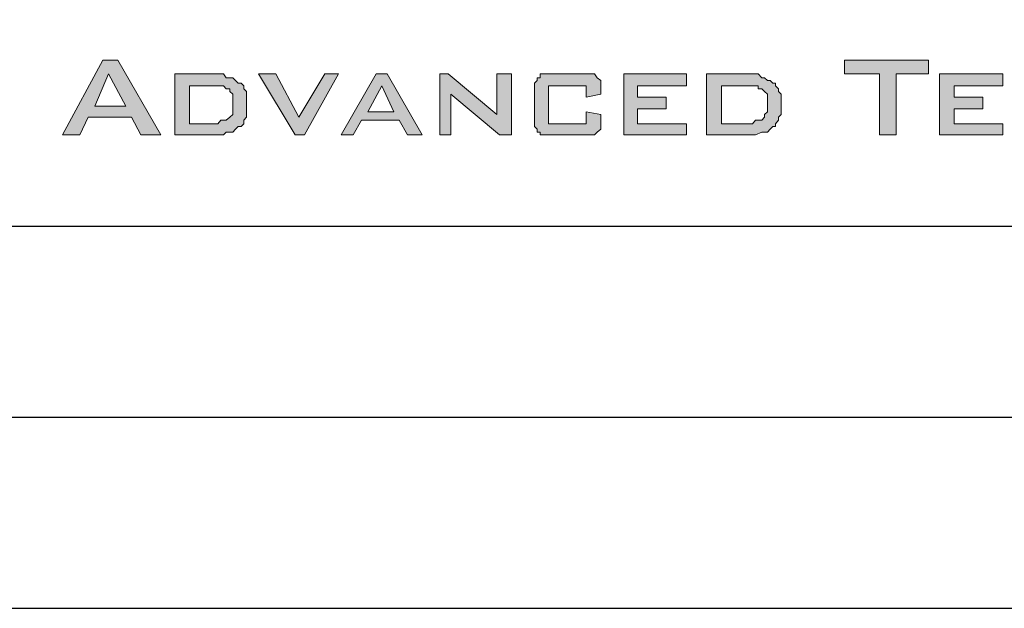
# Paper-space layout 'A3-H (Narrow)' of a CAD drawing. Header units: millimetres. Extents: x -4 to 416, y -4 to 293.
# Tile 3 of 15: x 216 to 242, y -4 to 11. Entities that reach past the tile are written whole.
import ezdxf

# ---------------------------------------------------------------- set-up
doc = ezdxf.new("R2010")
doc.units = ezdxf.units.MM
for name, color, linetype in [('Disegno1', 2, 'Continuous'), ('Tabella', 7, 'Continuous'), ('TabellaCampi', 2, 'Continuous'), ('TabellaIntestazioni', 1, 'Continuous')]:
    doc.layers.add(name, color=color, linetype=linetype)
doc.styles.get("Standard").update_dxf_attribs({"font": 'arial.ttf', "height": 4})

# ---------------------------------------------------------------- blocks, each defined once
blk = doc.blocks.new('powersoft')
at = {"layer": 'Tabella', "color": 7, "lineweight": 0}
for p, q in [((-178.77, 2.392), (-177.709, 4.344)), ((-177.709, 4.344), (-177.323, 4.344)), ((-177.323, 4.344), (-176.19, 2.392)), ((-158.28, 4.344), (-156.086, 4.344)), ((-158.28, 3.983), (-158.28, 4.344)), ((-156.086, 4.344), (-156.086, 3.983)), ((-177.565, 3.983), (-177.926, 3.139)), ((-177.107, 3.139), (-177.565, 3.983)), ((-175.829, 3.983), (-174.841, 3.983)), ((-175.829, 2.392), (-175.829, 3.983)), ((-174.841, 3.983), (-174.696, 3.983)), ((-174.696, 3.983), (-174.624, 3.983)), ((-174.624, 3.983), (-174.551, 3.983)), ((-174.551, 3.983), (-174.479, 3.886)), ((-174.479, 3.886), (-174.31, 3.886)), ((-174.31, 3.886), (-174.238, 3.814)), ((-173.635, 3.983), (-173.177, 3.983)), ((-172.671, 2.392), (-173.635, 3.983)), ((-173.177, 3.983), (-172.575, 2.85)), ((-172.575, 2.85), (-171.9, 3.983)), ((-171.538, 3.983), (-172.43, 2.392)), ((-171.9, 3.983), (-171.538, 3.983)), ((-171.466, 2.392), (-170.55, 3.983)), ((-170.55, 3.983), (-170.26, 3.983)), ((-170.26, 3.983), (-169.344, 2.392)), ((-168.886, 3.983), (-168.669, 3.983)), ((-168.886, 2.392), (-168.886, 3.983)), ((-168.669, 3.983), (-167.392, 2.922)), ((-167.392, 3.983), (-167.006, 3.983)), ((-167.392, 2.922), (-167.392, 3.983)), ((-167.006, 3.983), (-167.006, 2.392)), ((-166.331, 3.886), (-166.259, 3.886)), ((-166.331, 3.814), (-166.331, 3.886)), ((-166.259, 3.983), (-166.187, 3.983)), ((-166.259, 3.886), (-166.259, 3.983)), ((-166.187, 3.983), (-166.114, 3.983)), ((-166.114, 3.983), (-166.042, 3.983)), ((-166.042, 3.983), (-165.054, 3.983)), ((-165.054, 3.983), (-164.981, 3.983)), ((-164.981, 3.983), (-164.909, 3.983)), ((-164.909, 3.983), (-164.837, 3.983)), ((-164.837, 3.983), (-164.764, 3.886)), ((-164.764, 3.886), (-164.668, 3.814)), ((-164.065, 3.983), (-162.426, 3.983)), ((-164.065, 2.392), (-164.065, 3.983)), ((-162.426, 3.983), (-162.426, 3.669)), ((-161.896, 3.983), (-160.835, 3.983)), ((-161.896, 2.392), (-161.896, 3.983)), ((-160.835, 3.983), (-160.69, 3.983)), ((-160.69, 3.983), (-160.618, 3.983)), ((-160.618, 3.983), (-160.546, 3.983)), ((-160.546, 3.983), (-160.449, 3.886)), ((-160.449, 3.886), (-160.377, 3.886)), ((-160.377, 3.886), (-160.305, 3.814)), ((-157.364, 3.983), (-158.28, 3.983)), ((-157.364, 2.392), (-157.364, 3.983)), ((-156.93, 3.983), (-156.93, 3.983)), ((-156.086, 3.983), (-156.93, 3.983)), ((-156.93, 3.983), (-156.93, 2.392)), ((-155.797, 3.983), (-154.134, 3.983)), ((-155.797, 2.392), (-155.797, 3.983)), ((-154.134, 3.983), (-154.134, 3.669)), ((-175.443, 3.669), (-175.443, 2.681)), ((-174.841, 3.669), (-175.443, 3.669)), ((-174.768, 3.669), (-174.841, 3.669)), ((-174.696, 3.669), (-174.768, 3.669)), ((-174.624, 3.669), (-174.696, 3.669)), ((-174.551, 3.669), (-174.624, 3.669)), ((-174.479, 3.597), (-174.551, 3.669)), ((-174.238, 3.814), (-174.166, 3.742)), ((-174.166, 3.742), (-174.093, 3.742)), ((-174.093, 3.742), (-174.021, 3.669)), ((-174.021, 3.669), (-174.021, 3.597)), ((-170.405, 3.669), (-170.767, 2.994)), ((-170.092, 2.994), (-170.405, 3.669)), ((-166.403, 3.742), (-166.331, 3.814)), ((-166.403, 3.669), (-166.403, 3.742)), ((-166.403, 3.597), (-166.403, 3.669)), ((-166.042, 3.669), (-166.042, 2.681)), ((-165.054, 3.669), (-166.042, 3.669)), ((-165.054, 3.669), (-165.054, 3.669)), ((-165.054, 3.38), (-165.054, 3.669)), ((-164.668, 3.814), (-164.668, 3.742)), ((-164.668, 3.742), (-164.668, 3.669)), ((-164.668, 3.669), (-164.668, 3.597)), ((-163.704, 3.669), (-163.704, 3.38)), ((-162.426, 3.669), (-163.704, 3.669)), ((-160.835, 3.669), (-161.51, 3.669)), ((-161.51, 3.669), (-161.51, 2.681)), ((-160.763, 3.669), (-160.835, 3.669)), ((-160.69, 3.669), (-160.763, 3.669)), ((-160.618, 3.669), (-160.69, 3.669)), ((-160.546, 3.669), (-160.618, 3.669)), ((-160.546, 3.597), (-160.546, 3.669)), ((-160.305, 3.814), (-160.232, 3.814)), ((-160.232, 3.814), (-160.16, 3.742)), ((-160.16, 3.742), (-160.088, 3.742)), ((-160.088, 3.742), (-160.088, 3.669)), ((-160.088, 3.669), (-160.015, 3.597)), ((-155.411, 3.669), (-155.411, 3.38)), ((-154.134, 3.669), (-155.411, 3.669)), ((-174.383, 3.597), (-174.479, 3.597)), ((-174.383, 3.525), (-174.383, 3.597)), ((-174.31, 3.452), (-174.383, 3.525)), ((-174.31, 3.38), (-174.31, 3.452)), ((-174.31, 3.284), (-174.31, 3.38)), ((-174.021, 3.597), (-173.949, 3.525)), ((-173.949, 3.525), (-173.949, 3.452)), ((-173.949, 3.452), (-173.949, 3.38)), ((-173.949, 3.38), (-173.949, 3.284)), ((-168.597, 3.452), (-168.597, 2.392)), ((-167.32, 2.392), (-168.597, 3.452)), ((-166.403, 2.778), (-166.403, 3.597)), ((-164.668, 3.452), (-165.054, 3.38)), ((-164.668, 3.597), (-164.668, 3.452)), ((-163.704, 3.38), (-162.956, 3.38)), ((-162.956, 3.38), (-162.956, 3.067)), ((-160.449, 3.597), (-160.546, 3.597)), ((-160.377, 3.525), (-160.449, 3.597)), ((-160.305, 3.452), (-160.377, 3.525)), ((-160.305, 3.38), (-160.305, 3.452)), ((-160.305, 3.284), (-160.305, 3.38)), ((-160.015, 3.597), (-160.015, 3.525)), ((-160.015, 3.525), (-159.943, 3.452)), ((-159.943, 3.452), (-159.943, 3.38)), ((-159.943, 3.38), (-159.943, 3.284)), ((-155.411, 3.38), (-154.664, 3.38)), ((-154.664, 3.38), (-154.664, 3.067)), ((-177.926, 3.139), (-177.926, 3.139)), ((-177.926, 3.139), (-177.107, 3.139)), ((-174.31, 3.211), (-174.31, 3.284)), ((-174.31, 3.139), (-174.31, 3.211)), ((-174.31, 3.067), (-174.31, 3.139)), ((-173.949, 3.284), (-173.949, 3.211)), ((-173.949, 3.211), (-173.949, 3.067)), ((-160.305, 3.211), (-160.305, 3.284)), ((-160.305, 3.139), (-160.305, 3.211)), ((-160.305, 3.067), (-160.305, 3.139)), ((-159.943, 3.284), (-159.943, 3.211)), ((-159.943, 3.211), (-159.943, 3.067)), ((-178.095, 2.85), (-178.312, 2.392)), ((-176.962, 2.85), (-178.095, 2.85)), ((-176.721, 2.392), (-176.962, 2.85)), ((-174.479, 2.778), (-174.383, 2.85)), ((-174.383, 2.85), (-174.31, 2.922)), ((-174.31, 2.994), (-174.31, 3.067)), ((-174.31, 2.922), (-174.31, 2.994)), ((-173.949, 2.85), (-174.021, 2.778)), ((-173.949, 3.067), (-173.949, 2.994)), ((-173.949, 2.994), (-173.949, 2.922)), ((-173.949, 2.922), (-173.949, 2.85)), ((-170.767, 2.994), (-170.767, 2.994)), ((-170.767, 2.994), (-170.092, 2.994)), ((-165.054, 2.994), (-164.668, 2.922)), ((-165.054, 2.681), (-165.054, 2.994)), ((-164.668, 2.922), (-164.668, 2.778)), ((-163.704, 3.067), (-163.704, 2.681)), ((-162.956, 3.067), (-163.704, 3.067)), ((-160.449, 2.778), (-160.377, 2.85)), ((-160.377, 2.922), (-160.305, 2.994)), ((-160.377, 2.85), (-160.377, 2.922)), ((-160.305, 2.994), (-160.305, 3.067)), ((-159.943, 2.922), (-160.015, 2.85)), ((-160.015, 2.85), (-160.015, 2.778)), ((-159.943, 3.067), (-159.943, 2.994)), ((-159.943, 2.994), (-159.943, 2.922)), ((-155.411, 3.067), (-155.411, 2.681)), ((-154.664, 3.067), (-155.411, 3.067)), ((-175.443, 2.681), (-175.443, 2.681)), ((-175.443, 2.681), (-174.985, 2.681)), ((-174.985, 2.681), (-174.913, 2.681)), ((-174.913, 2.681), (-174.841, 2.681)), ((-174.841, 2.681), (-174.768, 2.681)), ((-174.768, 2.681), (-174.696, 2.681)), ((-174.696, 2.681), (-174.624, 2.778)), ((-174.624, 2.778), (-174.551, 2.778)), ((-174.551, 2.778), (-174.479, 2.778)), ((-174.166, 2.609), (-174.238, 2.536)), ((-174.093, 2.609), (-174.166, 2.609)), ((-174.021, 2.681), (-174.093, 2.609)), ((-174.021, 2.778), (-174.021, 2.681)), ((-170.935, 2.778), (-171.152, 2.392)), ((-169.947, 2.778), (-170.935, 2.778)), ((-169.73, 2.392), (-169.947, 2.778)), ((-166.403, 2.681), (-166.403, 2.778)), ((-166.403, 2.609), (-166.403, 2.681)), ((-166.331, 2.536), (-166.403, 2.609)), ((-166.042, 2.681), (-165.054, 2.681)), ((-164.668, 2.778), (-164.668, 2.681)), ((-164.668, 2.681), (-164.668, 2.609)), ((-164.668, 2.609), (-164.668, 2.536)), ((-163.704, 2.681), (-162.426, 2.681)), ((-162.426, 2.681), (-162.426, 2.392)), ((-161.51, 2.681), (-160.98, 2.681)), ((-161.51, 2.681), (-161.51, 2.681)), ((-160.98, 2.681), (-160.907, 2.681)), ((-160.907, 2.681), (-160.835, 2.681)), ((-160.835, 2.681), (-160.763, 2.681)), ((-160.763, 2.681), (-160.69, 2.681)), ((-160.69, 2.681), (-160.618, 2.778)), ((-160.618, 2.778), (-160.546, 2.778)), ((-160.546, 2.778), (-160.449, 2.778)), ((-160.16, 2.609), (-160.232, 2.536)), ((-160.088, 2.609), (-160.16, 2.609)), ((-160.015, 2.778), (-160.088, 2.681)), ((-160.088, 2.681), (-160.088, 2.609)), ((-155.411, 2.681), (-154.134, 2.681)), ((-154.134, 2.681), (-154.134, 2.392)), ((-178.77, 2.392), (-178.77, 2.392)), ((-178.312, 2.392), (-178.77, 2.392)), ((-176.19, 2.392), (-176.721, 2.392)), ((-175.829, 2.392), (-175.829, 2.392)), ((-174.913, 2.392), (-175.829, 2.392)), ((-174.768, 2.392), (-174.913, 2.392)), ((-174.696, 2.392), (-174.768, 2.392)), ((-174.551, 2.392), (-174.696, 2.392)), ((-174.479, 2.464), (-174.551, 2.392)), ((-174.383, 2.464), (-174.479, 2.464)), ((-174.31, 2.464), (-174.383, 2.464)), ((-174.238, 2.536), (-174.31, 2.464)), ((-172.671, 2.392), (-172.671, 2.392)), ((-172.43, 2.392), (-172.671, 2.392)), ((-171.466, 2.392), (-171.466, 2.392)), ((-171.152, 2.392), (-171.466, 2.392)), ((-169.344, 2.392), (-169.73, 2.392)), ((-168.886, 2.392), (-168.886, 2.392)), ((-168.597, 2.392), (-168.886, 2.392)), ((-167.006, 2.392), (-167.32, 2.392)), ((-166.331, 2.464), (-166.331, 2.536)), ((-166.259, 2.464), (-166.331, 2.464)), ((-166.259, 2.392), (-166.259, 2.464)), ((-166.187, 2.392), (-166.259, 2.392)), ((-166.114, 2.392), (-166.187, 2.392)), ((-166.042, 2.392), (-166.114, 2.392)), ((-165.054, 2.392), (-166.042, 2.392)), ((-164.981, 2.392), (-165.054, 2.392)), ((-164.909, 2.392), (-164.981, 2.392)), ((-164.837, 2.392), (-164.909, 2.392)), ((-164.764, 2.464), (-164.837, 2.392)), ((-164.668, 2.536), (-164.764, 2.464)), ((-164.065, 2.392), (-164.065, 2.392)), ((-162.426, 2.392), (-164.065, 2.392)), ((-160.907, 2.392), (-161.896, 2.392)), ((-161.896, 2.392), (-161.896, 2.392)), ((-160.835, 2.392), (-160.907, 2.392)), ((-160.69, 2.392), (-160.835, 2.392)), ((-160.618, 2.392), (-160.69, 2.392)), ((-160.449, 2.464), (-160.618, 2.392)), ((-160.377, 2.464), (-160.449, 2.464)), ((-160.305, 2.464), (-160.377, 2.464)), ((-160.232, 2.536), (-160.305, 2.464)), ((-156.93, 2.392), (-157.364, 2.392)), ((-155.797, 2.392), (-155.797, 2.392)), ((-154.134, 2.392), (-155.797, 2.392))]:
    blk.add_line(p, q, dxfattribs=at)
blk = doc.blocks.new('L')
h = blk.add_hatch(color=5)
h.paths.add_polyline_path([(50.912, 9.696), (50.695, 9.334), (50.454, 9.021), (50.164, 8.659), (49.923, 8.274), (49.634, 7.912), (49.417, 7.526), (49.176, 7.213), (48.959, 6.852), (48.887, 6.707), (48.887, 6.466), (48.959, 6.321), (49.031, 6.177), (49.176, 6.104), (49.321, 6.008), (49.489, 5.935), (49.706, 5.935), (50.164, 5.935), (50.622, 6.104), (51.056, 6.249), (51.514, 6.393), (51.9, 6.707), (52.189, 6.924), (52.43, 7.141), (52.503, 7.382), (52.43, 7.382), (52.334, 7.382), (52.189, 7.382), (51.972, 7.31), (51.828, 7.31), (51.659, 7.31), (51.514, 7.31), (51.442, 7.31), (51.442, 7.213), (51.37, 7.141), (51.37, 7.068), (51.297, 6.924), (51.129, 6.852), (51.056, 6.707), (50.839, 6.61), (50.622, 6.466), (50.454, 6.393), (50.237, 6.393), (50.164, 6.393), (50.092, 6.393), (50.02, 6.466), (49.923, 6.538), (49.923, 6.707), (49.923, 6.779), (50.02, 6.996), (50.164, 7.382), (50.381, 7.912), (50.695, 8.346), (50.984, 8.876), (51.225, 9.334), (51.442, 9.624), (51.587, 9.696), (51.828, 9.696), (52.045, 9.792), (52.334, 9.792), (52.647, 9.792), (52.937, 9.696), (53.178, 9.696), (53.467, 9.624), (53.636, 9.551), (53.708, 9.624), (53.708, 9.696), (53.853, 9.865), (53.925, 10.009), (53.997, 10.154), (54.069, 10.299), (54.142, 10.467), (54.238, 10.54), (53.997, 10.54), (53.78, 10.54), (53.395, 10.467), (53.033, 10.467), (52.647, 10.395), (52.334, 10.299), (52.045, 10.226), (51.828, 10.226), (52.045, 10.467), (52.262, 10.757), (52.575, 11.07), (52.937, 11.359), (53.322, 11.745), (53.708, 12.034), (54.069, 12.348), (54.528, 12.637), (53.033, 12.637), (52.864, 12.42), (52.647, 12.203), (52.503, 11.89), (52.189, 11.6), (51.972, 11.215), (51.659, 10.829), (51.442, 10.467), (51.129, 10.009), (50.695, 10.009), (50.309, 9.937), (50.02, 9.937), (49.779, 9.865), (49.562, 9.865), (49.321, 9.865), (49.104, 9.865), (48.814, 9.937), (49.176, 10.54), (49.489, 11.07), (49.851, 11.432), (50.237, 11.745), (50.622, 11.89), (51.056, 11.962), (51.587, 11.962), (52.117, 11.817), (52.72, 12.565), (52.647, 12.637), (52.575, 12.637), (52.43, 12.637), (52.262, 12.637), (52.045, 12.637), (51.828, 12.565), (51.587, 12.565), (50.839, 12.492), (50.164, 12.275), (49.634, 11.89), (49.248, 11.504), (48.887, 11.142), (48.573, 10.684), (48.356, 10.226), (48.115, 9.937), (46.548, 9.937), (46.621, 9.865), (46.693, 9.696), (46.765, 9.624), (46.765, 9.551), (46.838, 9.479), (46.91, 9.407), (47.006, 9.407), (47.079, 9.407), (47.151, 9.407), (47.223, 9.407), (47.368, 9.407), (47.44, 9.407), (47.609, 9.407), (47.754, 9.407), (47.971, 9.479), (44.21, 4.2), (44.957, 3.597), (45.56, 4.441), (46.018, 5.188), (46.548, 5.935), (47.006, 6.707), (47.44, 7.454), (47.898, 8.129), (48.284, 8.804), (48.646, 9.479), (48.887, 9.551), (49.176, 9.551), (49.489, 9.551), (49.779, 9.624), (50.092, 9.624), (50.381, 9.624), (50.695, 9.624)])
h.paths.add_polyline_path([(46.548, 3.091), (48.212, 3.091), (48.212, 2.778), (46.91, 2.778), (46.91, 2.488), (47.681, 2.488), (47.681, 2.175), (46.91, 2.175), (46.91, 1.789), (48.212, 1.789), (48.212, 1.5), (46.548, 1.5)])
h.paths.add_polyline_path([(50.164, 2.778), (49.104, 2.778), (49.104, 2.488), (50.092, 2.488), (50.164, 2.488), (50.237, 2.488), (50.309, 2.488), (50.309, 2.392), (50.381, 2.392), (50.454, 2.32), (50.454, 2.247), (50.454, 2.175), (50.526, 2.175), (50.526, 2.103), (50.526, 1.886), (50.526, 1.789), (50.454, 1.789), (50.454, 1.717), (50.454, 1.645), (50.454, 1.572), (50.381, 1.572), (50.309, 1.5), (50.237, 1.5), (50.164, 1.5), (50.092, 1.5), (49.104, 1.5), (49.031, 1.5), (48.959, 1.5), (48.887, 1.5), (48.887, 1.572), (48.814, 1.572), (48.718, 1.645), (48.718, 1.717), (48.718, 1.789), (48.718, 1.886), (48.718, 1.958), (49.031, 1.958), (49.031, 1.789), (50.164, 1.789), (50.164, 2.175), (49.176, 2.175), (49.104, 2.175), (49.031, 2.175), (48.959, 2.175), (48.887, 2.175), (48.887, 2.247), (48.814, 2.247), (48.814, 2.32), (48.814, 2.392), (48.814, 2.488), (48.814, 2.561), (48.814, 2.705), (48.814, 2.778), (48.814, 2.85), (48.814, 2.922), (48.887, 2.995), (48.959, 3.091), (49.031, 3.091), (49.104, 3.091), (49.176, 3.091), (50.092, 3.091), (50.164, 3.091), (50.237, 3.091), (50.309, 3.091), (50.381, 2.995), (50.454, 2.922), (50.454, 2.85), (50.454, 2.778), (50.454, 2.705), (50.164, 2.633)])
h.paths.add_polyline_path([(46.163, 8.587), (46.163, 8.201), (46.09, 7.743), (45.873, 7.382), (45.488, 6.996), (45.03, 6.707), (44.596, 6.393), (43.993, 6.177), (43.294, 6.008), (42.619, 5.863), (41.944, 5.863), (41.414, 5.935), (40.811, 6.104), (40.377, 6.321), (39.992, 6.538), (39.702, 6.924), (39.534, 7.31), (39.534, 7.671), (39.702, 8.057), (39.919, 8.418), (40.209, 8.804), (40.667, 9.093), (41.197, 9.407), (41.8, 9.624), (42.475, 9.865), (43.077, 9.937), (43.752, 9.937), (44.355, 9.865), (44.885, 9.696), (45.343, 9.551), (45.705, 9.262), (46.018, 8.949)])
h.paths.add_polyline_path([(42.089, 9.262), (42.547, 9.334), (43.077, 9.334), (43.463, 9.334), (43.897, 9.19), (44.21, 9.021), (44.499, 8.876), (44.741, 8.587), (44.813, 8.346), (44.813, 8.057), (44.741, 7.743), (44.596, 7.454), (44.355, 7.213), (43.993, 6.924), (43.608, 6.779), (43.222, 6.538), (42.692, 6.466), (42.258, 6.393), (41.727, 6.393), (41.269, 6.393), (40.884, 6.538), (40.522, 6.707), (40.305, 6.852), (40.064, 7.068), (39.992, 7.382), (39.919, 7.671), (40.064, 7.984), (40.209, 8.274), (40.45, 8.515), (40.739, 8.732), (41.125, 8.949), (41.583, 9.19)], flags=16)
h.paths.add_polyline_path([(37.653, 10.082), (37.798, 10.082), (38.184, 10.082), (38.642, 10.009), (39.172, 10.009), (39.702, 9.937), (40.136, 9.865), (40.45, 9.865), (40.594, 9.792), (40.377, 9.696), (40.136, 9.624), (39.919, 9.479), (39.775, 9.407), (39.606, 9.262), (39.534, 9.19), (39.389, 9.021), (39.389, 8.949), (38.859, 9.262), (38.256, 9.407), (37.726, 9.551), (37.123, 9.551), (36.593, 9.551), (36.087, 9.479), (35.628, 9.407), (35.243, 9.262), (34.881, 9.093), (34.64, 8.949), (34.568, 8.804), (34.568, 8.659), (34.712, 8.515), (35.026, 8.346), (35.484, 8.274), (36.087, 8.274), (36.448, 8.274), (36.906, 8.274), (37.436, 8.201), (37.967, 8.201), (38.401, 8.057), (38.786, 7.816), (38.931, 7.743), (39.1, 7.526), (39.172, 7.382), (39.172, 7.141), (39.1, 7.068), (39.003, 6.996), (38.859, 6.852), (38.786, 6.779), (38.642, 6.61), (38.401, 6.538), (38.256, 6.466), (38.184, 6.393), (37.726, 6.249), (37.364, 6.177), (36.978, 6.104), (36.593, 6.008), (36.159, 6.008), (35.773, 5.935), (35.387, 6.008), (35.098, 6.008), (34.712, 6.104), (34.351, 6.177), (33.965, 6.321), (33.579, 6.466), (33.218, 6.61), (32.905, 6.779), (32.76, 6.996), (32.688, 7.141), (32.76, 7.141), (32.76, 7.213), (32.832, 7.213), (32.905, 7.31), (32.977, 7.31), (33.507, 6.924), (34.038, 6.61), (34.64, 6.466), (35.243, 6.321), (35.845, 6.321), (36.376, 6.321), (36.906, 6.393), (37.364, 6.466), (37.726, 6.61), (38.039, 6.779), (38.184, 6.996), (38.184, 7.141), (38.039, 7.31), (37.726, 7.526), (37.195, 7.599), (36.448, 7.671), (36.159, 7.743), (35.773, 7.816), (35.387, 7.912), (34.954, 8.057), (34.568, 8.201), (34.351, 8.346), (34.11, 8.659), (34.11, 8.876), (34.11, 9.093), (34.279, 9.262), (34.423, 9.407), (34.568, 9.551), (35.026, 9.792), (35.556, 9.937), (36.159, 10.009), (36.689, 10.082), (37.195, 10.082)])
h.paths.add_polyline_path([(34.881, 10.154), (34.568, 10.009), (34.351, 9.937), (34.11, 9.792), (33.893, 9.624), (33.748, 9.551), (33.579, 9.407), (33.507, 9.262), (33.435, 9.093), (33.29, 9.093), (33.146, 9.093), (32.905, 9.093), (32.76, 9.093), (32.615, 9.093), (32.374, 9.021), (32.23, 9.021), (32.013, 8.949), (31.482, 8.804), (31.024, 8.587), (30.494, 8.274), (29.964, 7.912), (29.457, 7.526), (28.999, 7.141), (28.541, 6.779), (28.252, 6.393), (28.156, 6.321), (28.011, 6.177), (27.939, 6.104), (27.794, 5.935), (27.722, 5.791), (27.553, 5.719), (27.481, 5.646), (27.481, 5.574), (27.408, 5.719), (27.408, 5.791), (27.336, 5.935), (27.264, 6.008), (27.264, 6.104), (27.191, 6.249), (27.119, 6.321), (27.119, 6.466), (27.408, 6.779), (27.722, 7.141), (28.011, 7.526), (28.252, 7.912), (28.397, 8.346), (28.614, 8.804), (28.758, 9.262), (28.999, 9.792), (30.663, 10.009), (30.494, 9.696), (30.277, 9.479), (30.06, 9.19), (29.819, 8.876), (29.602, 8.587), (29.361, 8.274), (29.144, 7.912), (28.927, 7.599), (29.144, 7.743), (29.361, 7.912), (29.602, 8.129), (29.891, 8.274), (30.205, 8.515), (30.494, 8.732), (30.735, 8.876), (30.952, 9.021), (31.169, 9.093), (31.41, 9.262), (31.627, 9.334), (31.868, 9.479), (32.085, 9.551), (32.302, 9.696), (32.543, 9.792), (32.688, 9.865), (33.146, 10.009), (33.579, 10.082), (34.038, 10.154), (34.351, 10.154), (34.64, 10.226), (34.785, 10.154)])
h.paths.add_polyline_path([(37.581, 3.091), (37.653, 3.091), (37.653, 2.995), (37.726, 2.995), (37.726, 2.922), (37.798, 2.922), (37.798, 2.85), (37.798, 2.778), (37.798, 2.705), (37.798, 1.886), (37.798, 1.789), (37.798, 1.717), (37.798, 1.645), (37.726, 1.645), (37.726, 1.572), (37.653, 1.572), (37.653, 1.5), (37.581, 1.5), (37.509, 1.5), (37.436, 1.5), (36.231, 1.5), (36.159, 1.5), (36.087, 1.5), (35.99, 1.5), (35.99, 1.572), (35.918, 1.572), (35.918, 1.645), (35.845, 1.645), (35.845, 1.717), (35.845, 1.789), (35.845, 1.886), (35.845, 2.705), (35.845, 2.778), (35.845, 2.85), (35.845, 2.922), (35.918, 2.922), (35.918, 2.995), (35.99, 2.995), (35.99, 3.091), (36.087, 3.091), (36.159, 3.091), (36.231, 3.091), (37.436, 3.091), (37.509, 3.091)])
h.paths.add_polyline_path([(38.497, 3.091), (38.859, 3.091), (38.859, 1.789), (39.992, 1.789), (39.992, 1.5), (38.497, 1.5)])
h.paths.add_polyline_path([(42.017, 2.778), (40.739, 2.778), (40.739, 1.789), (42.017, 1.789)], flags=16)
h.paths.add_polyline_path([(40.45, 2.705), (40.45, 2.778), (40.45, 2.85), (40.45, 2.922), (40.45, 2.995), (40.522, 2.995), (40.594, 3.091), (40.667, 3.091), (40.739, 3.091), (40.811, 3.091), (41.944, 3.091), (42.017, 3.091), (42.089, 3.091), (42.185, 3.091), (42.258, 3.091), (42.258, 2.995), (42.33, 2.995), (42.33, 2.922), (42.33, 2.85), (42.402, 2.85), (42.402, 2.778), (42.402, 2.705), (42.402, 1.886), (42.402, 1.789), (42.402, 1.717), (42.33, 1.717), (42.33, 1.645), (42.33, 1.572), (42.258, 1.572), (42.258, 1.5), (42.185, 1.5), (42.089, 1.5), (42.017, 1.5), (41.944, 1.5), (40.811, 1.5), (40.739, 1.5), (40.667, 1.5), (40.594, 1.5), (40.522, 1.572), (40.45, 1.572), (40.45, 1.645), (40.45, 1.717), (40.45, 1.789), (40.45, 1.886)])
h.paths.add_polyline_path([(44.499, 2.778), (43.391, 2.778), (43.391, 1.789), (44.499, 1.789), (44.499, 2.103), (43.897, 2.103), (43.897, 2.392), (44.885, 2.392), (44.885, 1.886), (44.885, 1.789), (44.885, 1.717), (44.813, 1.645), (44.813, 1.572), (44.741, 1.572), (44.741, 1.5), (44.668, 1.5), (44.596, 1.5), (44.499, 1.5), (43.391, 1.5), (43.294, 1.5), (43.222, 1.5), (43.15, 1.5), (43.077, 1.572), (43.005, 1.645), (43.005, 1.717), (43.005, 1.789), (43.005, 1.886), (43.005, 2.705), (43.005, 2.778), (43.005, 2.85), (43.005, 2.922), (43.077, 2.995), (43.15, 3.091), (43.222, 3.091), (43.294, 3.091), (43.391, 3.091), (44.499, 3.091), (44.596, 3.091), (44.668, 3.091), (44.741, 3.091), (44.741, 2.995), (44.813, 2.995), (44.813, 2.922), (44.885, 2.85), (44.885, 2.778), (44.885, 2.705), (44.499, 2.633)])
h.paths.add_polyline_path([(45.488, 3.091), (45.873, 3.091), (45.873, 1.5), (45.488, 1.5)])
h.paths.add_polyline_path([(29.747, 3.091), (29.819, 3.091), (29.891, 3.091), (29.964, 3.091), (29.964, 2.995), (30.06, 2.995), (30.06, 2.922), (30.132, 2.85), (30.132, 2.778), (30.132, 2.705), (30.132, 2.561), (29.747, 2.488), (29.747, 2.778), (28.758, 2.778), (28.758, 1.789), (29.747, 1.789), (29.747, 2.103), (30.132, 2.03), (30.132, 1.886), (30.132, 1.789), (30.132, 1.717), (30.06, 1.645), (30.06, 1.572), (29.964, 1.572), (29.964, 1.5), (29.891, 1.5), (29.819, 1.5), (29.747, 1.5), (28.758, 1.5), (28.686, 1.5), (28.614, 1.5), (28.541, 1.5), (28.469, 1.572), (28.397, 1.645), (28.397, 1.717), (28.397, 1.789), (28.397, 1.886), (28.397, 2.705), (28.397, 2.778), (28.397, 2.85), (28.397, 2.922), (28.469, 2.995), (28.541, 3.091), (28.614, 3.091), (28.686, 3.091), (28.758, 3.091)])
h.paths.add_polyline_path([(30.735, 3.091), (31.097, 3.091), (31.097, 2.488), (32.23, 2.488), (32.23, 3.091), (32.615, 3.091), (32.615, 1.5), (32.23, 1.5), (32.23, 2.175), (31.097, 2.175), (31.097, 1.5), (30.735, 1.5)])
h.paths.add_polyline_path([(33.29, 3.091), (33.579, 3.091), (34.881, 2.03), (34.881, 3.091), (35.17, 3.091), (35.17, 1.5), (34.954, 1.5), (33.676, 2.561), (33.676, 1.5), (33.29, 1.5)])
h.paths.add_polyline_path([(37.436, 2.778), (36.231, 2.778), (36.231, 1.789), (37.436, 1.789)], flags=16)
h.paths.add_polyline_path([(27.481, 9.021), (27.191, 9.334), (26.806, 9.551), (26.275, 9.696), (25.673, 9.865), (25.07, 9.865), (24.395, 9.865), (23.72, 9.696), (23.045, 9.551), (22.443, 9.334), (21.912, 9.021), (21.551, 8.659), (21.237, 8.346), (21.02, 7.984), (20.948, 7.599), (21.02, 7.213), (21.165, 6.852), (21.551, 6.538), (21.912, 6.321), (22.443, 6.177), (22.973, 6.008), (23.648, 6.008), (24.323, 6.008), (24.998, 6.104), (25.239, 6.177), (25.456, 6.249), (25.769, 6.393), (26.058, 6.466), (26.275, 6.61), (26.589, 6.707), (26.806, 6.852), (27.047, 6.924), (25.842, 7.141), (25.673, 6.996), (25.456, 6.852), (25.167, 6.707), (24.853, 6.61), (24.178, 6.466), (23.431, 6.466), (23.045, 6.466), (22.756, 6.538), (22.443, 6.61), (22.153, 6.779), (21.84, 6.924), (21.695, 7.141), (21.551, 7.454), (21.454, 7.743), (27.481, 7.599), (27.553, 7.743), (27.649, 7.912), (27.722, 7.984), (27.722, 8.129), (27.722, 8.274), (27.722, 8.418), (27.722, 8.587), (27.722, 8.659)])
h.paths.add_polyline_path([(22.901, 8.949), (23.262, 9.021), (23.648, 9.093), (23.865, 9.19), (24.251, 9.262), (24.636, 9.262), (25.07, 9.262), (25.6, 9.19), (26.058, 9.093), (26.372, 8.876), (26.516, 8.732), (26.589, 8.587), (26.589, 8.418), (26.589, 8.201), (21.454, 7.984), (21.623, 8.201), (21.84, 8.418), (22.226, 8.659), (22.515, 8.804)], flags=16)
h.paths.add_polyline_path([(20.707, 15.506), (21.84, 15.12), (22.973, 14.758), (23.865, 14.373), (24.636, 14.083), (25.239, 13.698), (25.673, 13.408), (26.058, 13.095), (26.203, 12.806), (26.275, 12.565), (26.203, 12.348), (26.058, 12.107), (25.769, 11.89), (25.383, 11.673), (24.323, 11.359), (22.973, 11.07), (21.31, 10.829), (19.429, 10.684), (17.404, 10.612), (15.283, 10.612), (13.114, 10.684), (10.92, 10.829), (8.823, 10.998), (6.774, 11.287), (8.437, 12.806), (8.823, 12.565), (9.257, 12.275), (9.787, 12.034), (10.317, 11.89), (11.595, 11.6), (12.873, 11.287), (14.319, 11.215), (15.813, 11.142), (17.236, 11.142), (18.682, 11.215), (20.032, 11.359), (21.237, 11.6), (22.298, 11.89), (23.118, 12.203), (23.431, 12.42), (23.648, 12.565), (23.793, 12.806), (23.865, 13.023), (23.865, 13.24), (23.793, 13.481), (23.576, 13.698), (23.359, 13.915), (22.756, 14.3), (21.985, 14.614), (21.02, 14.831), (19.887, 15.048), (18.61, 15.289), (17.236, 15.433), (15.813, 15.506), (14.222, 15.506), (12.728, 15.433), (11.137, 15.361), (9.57, 15.12), (7.979, 14.903), (6.557, 14.517), (5.11, 14.011), (4.435, 13.77), (3.833, 13.481), (3.23, 13.095), (2.628, 12.806), (0, 13.553), (2.025, 14.228), (4.002, 14.831), (5.882, 15.216), (7.762, 15.578), (9.498, 15.819), (11.137, 15.964), (12.728, 16.108), (14.15, 16.108), (15.597, 16.108), (16.874, 16.036), (18.007, 15.891), (19.044, 15.819)])
h.paths.add_polyline_path([(20.707, 9.696), (21.02, 9.865), (21.237, 10.009), (21.551, 10.154), (21.768, 10.154), (21.985, 10.154), (22.153, 10.154), (22.298, 10.154), (22.37, 10.154), (22.443, 10.154), (22.587, 10.082), (22.828, 10.009), (23.045, 9.865), (22.443, 9.792), (21.84, 9.551), (21.237, 9.334), (20.635, 8.949), (20.104, 8.587), (19.646, 8.201), (19.285, 7.912), (18.971, 7.671), (16.729, 5.646), (16.633, 5.646), (16.633, 5.719), (16.561, 5.719), (16.488, 5.719), (16.416, 5.791), (16.344, 5.791), (16.271, 5.863), (16.344, 6.008), (16.488, 6.249), (16.561, 6.466), (16.633, 6.707), (16.802, 6.924), (16.874, 7.068), (16.946, 7.31), (17.019, 7.454), (17.091, 7.671), (17.236, 7.912), (17.332, 8.129), (17.404, 8.274), (17.549, 8.515), (17.621, 8.732), (17.694, 8.949), (17.838, 9.19), (17.766, 9.093), (17.694, 9.021), (17.549, 8.949), (17.477, 8.876), (17.332, 8.804), (17.163, 8.732), (16.946, 8.587), (16.802, 8.515), (16.633, 8.346), (16.416, 8.274), (16.271, 8.129), (16.127, 7.984), (15.886, 7.816), (15.741, 7.743), (15.597, 7.599), (15.524, 7.526), (15.283, 7.382), (15.066, 7.141), (14.922, 6.996), (14.68, 6.852), (14.536, 6.61), (14.391, 6.393), (14.222, 6.177), (14.078, 5.935), (14.078, 5.863), (14.006, 5.863), (14.006, 5.791), (13.933, 5.719), (13.861, 5.574), (13.789, 5.646), (13.716, 5.719), (13.62, 5.719), (13.548, 5.791), (13.475, 5.791), (13.403, 5.863), (13.258, 5.863), (13.186, 5.863), (13.331, 6.104), (13.403, 6.321), (13.548, 6.538), (13.716, 6.779), (13.789, 6.996), (13.933, 7.141), (14.006, 7.382), (14.078, 7.599), (14.15, 7.816), (14.319, 8.057), (14.391, 8.274), (14.464, 8.515), (14.608, 8.732), (14.753, 9.021), (14.825, 9.262), (14.994, 9.479), (15.138, 9.551), (15.355, 9.551), (15.597, 9.624), (15.813, 9.696), (15.958, 9.792), (16.199, 9.792), (16.416, 9.865), (16.633, 9.937), (16.416, 9.696), (16.271, 9.479), (16.127, 9.19), (15.886, 8.949), (15.741, 8.659), (15.524, 8.346), (15.283, 7.912), (14.922, 7.454), (15.138, 7.526), (15.283, 7.671), (15.524, 7.816), (15.669, 7.984), (15.886, 8.129), (16.127, 8.274), (16.271, 8.418), (16.488, 8.587), (16.633, 8.732), (16.874, 8.804), (17.091, 9.021), (17.332, 9.19), (17.621, 9.334), (17.838, 9.479), (18.079, 9.624), (18.369, 9.792), (18.441, 9.792), (18.537, 9.792), (18.682, 9.792), (18.754, 9.792), (18.827, 9.792), (18.971, 9.792), (19.044, 9.792), (19.14, 9.792), (18.971, 9.479), (18.754, 9.19), (18.537, 8.876), (18.296, 8.515), (18.079, 8.057), (17.766, 7.599), (17.477, 7.068), (17.163, 6.538), (17.694, 6.924), (18.224, 7.454), (18.827, 7.984), (19.429, 8.659), (20.104, 9.19)])
h.paths.add_polyline_path([(12.342, 9.696), (12.8, 9.479), (13.186, 9.262), (13.475, 8.949), (13.62, 8.587), (13.62, 8.129), (13.548, 7.743), (13.331, 7.382), (12.945, 6.996), (12.511, 6.707), (11.981, 6.393), (11.45, 6.177), (10.775, 5.935), (10.1, 5.863), (9.425, 5.863), (8.823, 5.935), (8.292, 6.104), (7.834, 6.321), (7.449, 6.538), (7.159, 6.852), (7.015, 7.213), (7.015, 7.671), (7.159, 8.057), (7.376, 8.418), (7.69, 8.804), (8.124, 9.093), (8.654, 9.407), (9.257, 9.624), (9.859, 9.792), (10.534, 9.937), (11.233, 9.937), (11.836, 9.865)])
h.paths.add_polyline_path([(21.695, 2.561), (21.623, 2.633), (21.551, 2.705), (21.454, 2.705), (21.454, 2.778), (21.382, 2.778), (21.31, 2.778), (21.237, 2.778), (21.165, 2.778), (20.49, 2.778), (20.49, 1.789), (21.02, 1.789), (21.093, 1.789), (21.165, 1.789), (21.237, 1.789), (21.31, 1.789), (21.382, 1.886), (21.454, 1.886), (21.551, 1.886), (21.623, 1.958), (21.623, 2.03), (21.695, 2.103), (21.695, 2.175), (21.695, 2.247), (21.695, 2.32), (21.695, 2.392), (21.695, 2.488)], flags=16)
h.paths.add_polyline_path([(21.165, 3.091), (21.31, 3.091), (21.382, 3.091), (21.454, 3.091), (21.551, 2.995), (21.623, 2.995), (21.695, 2.922), (21.768, 2.922), (21.84, 2.85), (21.912, 2.85), (21.912, 2.778), (21.985, 2.705), (21.985, 2.633), (22.057, 2.561), (22.057, 2.488), (22.057, 2.392), (22.057, 2.32), (22.057, 2.175), (22.057, 2.103), (22.057, 2.03), (21.985, 1.958), (21.985, 1.886), (21.912, 1.789), (21.912, 1.717), (21.84, 1.717), (21.768, 1.645), (21.695, 1.572), (21.623, 1.572), (21.551, 1.572), (21.382, 1.5), (21.31, 1.5), (21.165, 1.5), (21.093, 1.5), (20.104, 1.5), (20.104, 3.091)])
h.paths.add_polyline_path([(24.636, 3.091), (23.72, 3.091), (23.72, 3.453), (25.914, 3.453), (25.914, 3.091), (25.07, 3.091), (25.07, 1.5), (24.636, 1.5)])
h.paths.add_polyline_path([(26.203, 3.091), (27.866, 3.091), (27.866, 2.778), (26.589, 2.778), (26.589, 2.488), (27.336, 2.488), (27.336, 2.175), (26.589, 2.175), (26.589, 1.789), (27.866, 1.789), (27.866, 1.5), (26.203, 1.5)])
h.paths.add_polyline_path([(13.114, 3.091), (13.331, 3.091), (14.608, 2.03), (14.608, 3.091), (14.994, 3.091), (14.994, 1.5), (14.68, 1.5), (13.403, 2.561), (13.403, 1.5), (13.114, 1.5)])
h.paths.add_polyline_path([(16.946, 2.778), (15.958, 2.778), (15.958, 1.789), (16.946, 1.789), (16.946, 2.103), (17.332, 2.03), (17.332, 1.886), (17.332, 1.789), (17.332, 1.717), (17.332, 1.645), (17.236, 1.572), (17.163, 1.5), (17.091, 1.5), (17.019, 1.5), (16.946, 1.5), (15.958, 1.5), (15.886, 1.5), (15.813, 1.5), (15.741, 1.5), (15.741, 1.572), (15.669, 1.572), (15.669, 1.645), (15.597, 1.717), (15.597, 1.789), (15.597, 1.886), (15.597, 2.705), (15.597, 2.778), (15.597, 2.85), (15.669, 2.922), (15.669, 2.995), (15.741, 2.995), (15.741, 3.091), (15.813, 3.091), (15.886, 3.091), (15.958, 3.091), (16.946, 3.091), (17.019, 3.091), (17.091, 3.091), (17.163, 3.091), (17.236, 2.995), (17.332, 2.922), (17.332, 2.85), (17.332, 2.778), (17.332, 2.705), (17.332, 2.561), (16.946, 2.488)])
h.paths.add_polyline_path([(17.935, 3.091), (19.574, 3.091), (19.574, 2.778), (18.296, 2.778), (18.296, 2.488), (19.044, 2.488), (19.044, 2.175), (18.296, 2.175), (18.296, 1.789), (19.574, 1.789), (19.574, 1.5), (17.935, 1.5)])
h.paths.add_polyline_path([(12.27, 8.274), (12.27, 8.057), (12.198, 7.743), (12.053, 7.454), (11.836, 7.141), (11.45, 6.924), (11.065, 6.707), (10.703, 6.538), (10.173, 6.393), (9.642, 6.321), (9.184, 6.321), (8.726, 6.393), (8.365, 6.466), (7.979, 6.61), (7.762, 6.852), (7.521, 7.068), (7.449, 7.382), (7.376, 7.671), (7.449, 7.984), (7.69, 8.201), (7.907, 8.515), (8.22, 8.732), (8.582, 8.949), (9.04, 9.093), (9.57, 9.262), (10.028, 9.334), (10.534, 9.334), (10.92, 9.262), (11.378, 9.19), (11.667, 9.021), (11.981, 8.804), (12.198, 8.587)], flags=16)
h.paths.add_polyline_path([(10.703, 13.408), (9.859, 13.167), (2.194, 4.899), (4.749, 6.008)])
h.paths.add_polyline_path([(4.291, 3.453), (4.677, 3.453), (5.81, 1.5), (5.279, 1.5), (5.038, 1.958), (3.905, 1.958), (3.688, 1.5), (3.23, 1.5)])
h.paths.add_polyline_path([(7.69, 2.561), (7.617, 2.633), (7.617, 2.705), (7.521, 2.705), (7.449, 2.778), (7.376, 2.778), (7.304, 2.778), (7.232, 2.778), (7.159, 2.778), (6.557, 2.778), (6.557, 1.789), (7.015, 1.789), (7.087, 1.789), (7.159, 1.789), (7.232, 1.789), (7.304, 1.789), (7.376, 1.886), (7.449, 1.886), (7.521, 1.886), (7.617, 1.958), (7.69, 2.03), (7.69, 2.103), (7.69, 2.175), (7.69, 2.247), (7.69, 2.32), (7.69, 2.392), (7.69, 2.488)], flags=16)
h.paths.add_polyline_path([(6.171, 3.091), (7.159, 3.091), (7.304, 3.091), (7.376, 3.091), (7.449, 3.091), (7.521, 2.995), (7.69, 2.995), (7.762, 2.922), (7.834, 2.85), (7.907, 2.85), (7.979, 2.778), (7.979, 2.705), (8.051, 2.633), (8.051, 2.561), (8.051, 2.488), (8.051, 2.392), (8.051, 2.32), (8.051, 2.175), (8.051, 2.103), (8.051, 2.03), (8.051, 1.958), (7.979, 1.886), (7.979, 1.789), (7.907, 1.717), (7.834, 1.717), (7.762, 1.645), (7.69, 1.572), (7.617, 1.572), (7.521, 1.572), (7.449, 1.5), (7.304, 1.5), (7.232, 1.5), (7.087, 1.5), (6.171, 1.5)])
h.paths.add_polyline_path([(8.365, 3.091), (8.823, 3.091), (9.425, 1.958), (10.1, 3.091), (10.462, 3.091), (9.57, 1.5), (9.329, 1.5)])
h.paths.add_polyline_path([(11.45, 3.091), (11.74, 3.091), (12.656, 1.5), (12.27, 1.5), (12.053, 1.886), (11.065, 1.886), (10.848, 1.5), (10.534, 1.5)])
h.paths.add_polyline_path([(11.233, 2.103), (11.908, 2.103), (11.595, 2.778)], flags=16)
h.paths.add_polyline_path([(4.074, 2.247), (4.893, 2.247), (4.435, 3.091)], flags=16)
at = {"layer": 'Tabella', "color": 7, "lineweight": 0}
for p, q in [((3.23, 1.5), (4.291, 3.453)), ((4.291, 3.453), (4.677, 3.453)), ((4.677, 3.453), (5.81, 1.5)), ((23.72, 3.453), (25.914, 3.453)), ((23.72, 3.091), (23.72, 3.453)), ((25.914, 3.453), (25.914, 3.091)), ((4.435, 3.091), (4.074, 2.247)), ((4.893, 2.247), (4.435, 3.091)), ((6.171, 3.091), (7.159, 3.091)), ((6.171, 1.5), (6.171, 3.091)), ((7.159, 3.091), (7.304, 3.091)), ((7.304, 3.091), (7.376, 3.091)), ((7.376, 3.091), (7.449, 3.091)), ((7.449, 3.091), (7.521, 2.995)), ((7.521, 2.995), (7.69, 2.995)), ((7.69, 2.995), (7.762, 2.922)), ((7.762, 2.922), (7.834, 2.85)), ((7.834, 2.85), (7.907, 2.85)), ((7.907, 2.85), (7.979, 2.778)), ((8.365, 3.091), (8.823, 3.091)), ((9.329, 1.5), (8.365, 3.091)), ((8.823, 3.091), (9.425, 1.958)), ((9.425, 1.958), (10.1, 3.091)), ((10.462, 3.091), (9.57, 1.5)), ((10.1, 3.091), (10.462, 3.091)), ((10.534, 1.5), (11.45, 3.091)), ((11.45, 3.091), (11.74, 3.091)), ((11.74, 3.091), (12.656, 1.5)), ((13.114, 3.091), (13.331, 3.091)), ((13.114, 1.5), (13.114, 3.091)), ((13.331, 3.091), (14.608, 2.03)), ((14.608, 3.091), (14.994, 3.091)), ((14.608, 2.03), (14.608, 3.091)), ((14.994, 3.091), (14.994, 1.5)), ((15.597, 2.85), (15.669, 2.922)), ((15.597, 2.778), (15.597, 2.85)), ((15.669, 2.995), (15.741, 2.995)), ((15.669, 2.922), (15.669, 2.995)), ((15.741, 3.091), (15.813, 3.091)), ((15.741, 2.995), (15.741, 3.091)), ((15.813, 3.091), (15.886, 3.091)), ((15.886, 3.091), (15.958, 3.091)), ((15.958, 3.091), (16.946, 3.091)), ((16.946, 3.091), (17.019, 3.091)), ((17.019, 3.091), (17.091, 3.091)), ((17.091, 3.091), (17.163, 3.091)), ((17.163, 3.091), (17.236, 2.995)), ((17.236, 2.995), (17.332, 2.922)), ((17.332, 2.922), (17.332, 2.85)), ((17.332, 2.85), (17.332, 2.778)), ((17.935, 3.091), (19.574, 3.091)), ((17.935, 1.5), (17.935, 3.091)), ((19.574, 3.091), (19.574, 2.778)), ((20.104, 3.091), (21.165, 3.091)), ((20.104, 1.5), (20.104, 3.091)), ((21.165, 3.091), (21.31, 3.091)), ((21.31, 3.091), (21.382, 3.091)), ((21.382, 3.091), (21.454, 3.091)), ((21.454, 3.091), (21.551, 2.995)), ((21.551, 2.995), (21.623, 2.995)), ((21.623, 2.995), (21.695, 2.922)), ((21.695, 2.922), (21.768, 2.922)), ((21.768, 2.922), (21.84, 2.85)), ((21.84, 2.85), (21.912, 2.85)), ((21.912, 2.85), (21.912, 2.778)), ((24.636, 3.091), (23.72, 3.091)), ((24.636, 1.5), (24.636, 3.091)), ((25.07, 3.091), (25.07, 3.091)), ((25.914, 3.091), (25.07, 3.091)), ((25.07, 3.091), (25.07, 1.5)), ((26.203, 3.091), (27.866, 3.091)), ((26.203, 1.5), (26.203, 3.091)), ((27.866, 3.091), (27.866, 2.778)), ((6.557, 2.778), (6.557, 1.789)), ((7.159, 2.778), (6.557, 2.778)), ((7.232, 2.778), (7.159, 2.778)), ((7.304, 2.778), (7.232, 2.778)), ((7.376, 2.778), (7.304, 2.778)), ((7.449, 2.778), (7.376, 2.778)), ((7.521, 2.705), (7.449, 2.778)), ((7.617, 2.705), (7.521, 2.705)), ((7.617, 2.633), (7.617, 2.705)), ((7.69, 2.561), (7.617, 2.633)), ((7.979, 2.778), (7.979, 2.705)), ((7.979, 2.705), (8.051, 2.633)), ((8.051, 2.633), (8.051, 2.561)), ((11.595, 2.778), (11.233, 2.103)), ((11.908, 2.103), (11.595, 2.778)), ((15.597, 2.705), (15.597, 2.778)), ((15.597, 1.886), (15.597, 2.705)), ((15.958, 2.778), (15.958, 1.789)), ((16.946, 2.778), (15.958, 2.778)), ((16.946, 2.778), (16.946, 2.778)), ((16.946, 2.488), (16.946, 2.778)), ((17.332, 2.778), (17.332, 2.705)), ((17.332, 2.705), (17.332, 2.561)), ((18.296, 2.778), (18.296, 2.488)), ((19.574, 2.778), (18.296, 2.778)), ((21.165, 2.778), (20.49, 2.778)), ((20.49, 2.778), (20.49, 1.789)), ((21.237, 2.778), (21.165, 2.778)), ((21.31, 2.778), (21.237, 2.778)), ((21.382, 2.778), (21.31, 2.778)), ((21.454, 2.778), (21.382, 2.778)), ((21.454, 2.705), (21.454, 2.778)), ((21.551, 2.705), (21.454, 2.705)), ((21.623, 2.633), (21.551, 2.705)), ((21.695, 2.561), (21.623, 2.633)), ((21.912, 2.778), (21.985, 2.705)), ((21.985, 2.705), (21.985, 2.633)), ((21.985, 2.633), (22.057, 2.561)), ((26.589, 2.778), (26.589, 2.488)), ((27.866, 2.778), (26.589, 2.778)), ((7.69, 2.488), (7.69, 2.561)), ((7.69, 2.392), (7.69, 2.488)), ((7.69, 2.32), (7.69, 2.392)), ((8.051, 2.561), (8.051, 2.488)), ((8.051, 2.488), (8.051, 2.392)), ((8.051, 2.392), (8.051, 2.32)), ((13.403, 2.561), (13.403, 1.5)), ((14.68, 1.5), (13.403, 2.561)), ((17.332, 2.561), (16.946, 2.488)), ((18.296, 2.488), (19.044, 2.488)), ((19.044, 2.488), (19.044, 2.175)), ((21.695, 2.488), (21.695, 2.561)), ((21.695, 2.392), (21.695, 2.488)), ((21.695, 2.32), (21.695, 2.392)), ((22.057, 2.561), (22.057, 2.488)), ((22.057, 2.488), (22.057, 2.392)), ((22.057, 2.392), (22.057, 2.32)), ((26.589, 2.488), (27.336, 2.488)), ((27.336, 2.488), (27.336, 2.175)), ((4.074, 2.247), (4.074, 2.247)), ((4.074, 2.247), (4.893, 2.247)), ((7.69, 2.247), (7.69, 2.32)), ((7.69, 2.175), (7.69, 2.247)), ((7.69, 2.103), (7.69, 2.175)), ((7.69, 2.03), (7.69, 2.103)), ((8.051, 2.32), (8.051, 2.175)), ((8.051, 2.175), (8.051, 2.103)), ((8.051, 2.103), (8.051, 2.03)), ((11.233, 2.103), (11.233, 2.103)), ((11.233, 2.103), (11.908, 2.103)), ((16.946, 2.103), (17.332, 2.03)), ((16.946, 1.789), (16.946, 2.103)), ((18.296, 2.175), (18.296, 1.789)), ((19.044, 2.175), (18.296, 2.175)), ((21.623, 2.03), (21.695, 2.103)), ((21.695, 2.247), (21.695, 2.32)), ((21.695, 2.175), (21.695, 2.247)), ((21.695, 2.103), (21.695, 2.175)), ((22.057, 2.32), (22.057, 2.175)), ((22.057, 2.175), (22.057, 2.103)), ((22.057, 2.103), (22.057, 2.03)), ((26.589, 2.175), (26.589, 1.789)), ((27.336, 2.175), (26.589, 2.175)), ((3.905, 1.958), (3.688, 1.5)), ((5.038, 1.958), (3.905, 1.958)), ((5.279, 1.5), (5.038, 1.958)), ((7.304, 1.789), (7.376, 1.886)), ((7.376, 1.886), (7.449, 1.886)), ((7.449, 1.886), (7.521, 1.886)), ((7.521, 1.886), (7.617, 1.958)), ((7.617, 1.958), (7.69, 2.03)), ((8.051, 1.958), (7.979, 1.886)), ((7.979, 1.886), (7.979, 1.789)), ((8.051, 2.03), (8.051, 1.958)), ((11.065, 1.886), (10.848, 1.5)), ((12.053, 1.886), (11.065, 1.886)), ((12.27, 1.5), (12.053, 1.886)), ((15.597, 1.789), (15.597, 1.886)), ((17.332, 2.03), (17.332, 1.886)), ((17.332, 1.886), (17.332, 1.789)), ((21.31, 1.789), (21.382, 1.886)), ((21.382, 1.886), (21.454, 1.886)), ((21.454, 1.886), (21.551, 1.886)), ((21.551, 1.886), (21.623, 1.958)), ((21.623, 1.958), (21.623, 2.03)), ((21.985, 1.886), (21.912, 1.789)), ((22.057, 2.03), (21.985, 1.958)), ((21.985, 1.958), (21.985, 1.886)), ((6.557, 1.789), (6.557, 1.789)), ((6.557, 1.789), (7.015, 1.789)), ((7.015, 1.789), (7.087, 1.789)), ((7.087, 1.789), (7.159, 1.789)), ((7.159, 1.789), (7.232, 1.789)), ((7.232, 1.789), (7.304, 1.789)), ((7.521, 1.572), (7.449, 1.5)), ((7.617, 1.572), (7.521, 1.572)), ((7.69, 1.572), (7.617, 1.572)), ((7.762, 1.645), (7.69, 1.572)), ((7.834, 1.717), (7.762, 1.645)), ((7.907, 1.717), (7.834, 1.717)), ((7.979, 1.789), (7.907, 1.717)), ((15.597, 1.717), (15.597, 1.789)), ((15.669, 1.645), (15.597, 1.717)), ((15.669, 1.572), (15.669, 1.645)), ((15.741, 1.572), (15.669, 1.572)), ((15.741, 1.5), (15.741, 1.572)), ((15.958, 1.789), (16.946, 1.789)), ((17.236, 1.572), (17.163, 1.5)), ((17.332, 1.645), (17.236, 1.572)), ((17.332, 1.789), (17.332, 1.717)), ((17.332, 1.717), (17.332, 1.645)), ((18.296, 1.789), (19.574, 1.789)), ((19.574, 1.789), (19.574, 1.5)), ((20.49, 1.789), (21.02, 1.789)), ((20.49, 1.789), (20.49, 1.789)), ((21.02, 1.789), (21.093, 1.789)), ((21.093, 1.789), (21.165, 1.789)), ((21.165, 1.789), (21.237, 1.789)), ((21.237, 1.789), (21.31, 1.789)), ((21.551, 1.572), (21.382, 1.5)), ((21.623, 1.572), (21.551, 1.572)), ((21.695, 1.572), (21.623, 1.572)), ((21.768, 1.645), (21.695, 1.572)), ((21.84, 1.717), (21.768, 1.645)), ((21.912, 1.717), (21.84, 1.717)), ((21.912, 1.789), (21.912, 1.717)), ((26.589, 1.789), (27.866, 1.789)), ((27.866, 1.789), (27.866, 1.5)), ((3.23, 1.5), (3.23, 1.5)), ((3.688, 1.5), (3.23, 1.5)), ((5.81, 1.5), (5.279, 1.5)), ((6.171, 1.5), (6.171, 1.5)), ((7.087, 1.5), (6.171, 1.5)), ((7.232, 1.5), (7.087, 1.5)), ((7.304, 1.5), (7.232, 1.5)), ((7.449, 1.5), (7.304, 1.5)), ((9.329, 1.5), (9.329, 1.5)), ((9.57, 1.5), (9.329, 1.5)), ((10.534, 1.5), (10.534, 1.5)), ((10.848, 1.5), (10.534, 1.5)), ((12.656, 1.5), (12.27, 1.5)), ((13.114, 1.5), (13.114, 1.5)), ((13.403, 1.5), (13.114, 1.5)), ((14.994, 1.5), (14.68, 1.5)), ((15.813, 1.5), (15.741, 1.5)), ((15.886, 1.5), (15.813, 1.5)), ((15.958, 1.5), (15.886, 1.5)), ((16.946, 1.5), (15.958, 1.5)), ((17.019, 1.5), (16.946, 1.5)), ((17.091, 1.5), (17.019, 1.5)), ((17.163, 1.5), (17.091, 1.5)), ((17.935, 1.5), (17.935, 1.5)), ((19.574, 1.5), (17.935, 1.5)), ((21.093, 1.5), (20.104, 1.5)), ((20.104, 1.5), (20.104, 1.5)), ((21.165, 1.5), (21.093, 1.5)), ((21.31, 1.5), (21.165, 1.5)), ((21.382, 1.5), (21.31, 1.5)), ((25.07, 1.5), (24.636, 1.5)), ((26.203, 1.5), (26.203, 1.5)), ((27.866, 1.5), (26.203, 1.5))]:
    blk.add_line(p, q, dxfattribs=at)
blk = doc.blocks.new('A3-H (Narrow)')
at = {"layer": 'Tabella'}
blk.add_lwpolyline([(0, 0), (420, 0), (420, 297), (0, 297)], close=True, dxfattribs=at)
at = {"layer": 'Tabella', "color": 1}
blk.add_lwpolyline([(5, 5), (405, 5), (405, 292), (5, 292)], close=True, dxfattribs=at)
at = {"layer": 'Tabella', "color": 6}
blk.add_lwpolyline([(10, 10), (400, 10), (400, 287), (10, 287)], close=True, dxfattribs=at)
at = {"layer": 'TabellaIntestazioni', "color": 2}
for name, p in [('powersoft', (400, 10)), ('L', (218, 10.892))]:
    blk.add_blockref(name, p, dxfattribs=at)
at = {"layer": 'TabellaCampi', "oblique": 0.2618}
for tag, p in [('TITOLO', (210.284, 62.914)), ('PROJET', (320.284, 62.914)), ('FILE_NAME', (210.205, 54.914)), ('RELEASE', (320.284, 54.914)), ('CODICE', (360.284, 54.914)), ('MATERIALE', (210.284, 46.914)), ('TRATTAMENTO', (320.284, 46.914)), ('COLORE', (210.284, 38.914)), ('ENGINEER', (280.284, 38.914)), ('DESIGNER', (320.284, 38.914)), ('APPROVED_BY', (360.284, 38.914)), ('TOLLERANZE', (346.837, 32.125)), ('SHEET', (220.242, 30.914)), ('OF', (232.626, 30.914)), ('DATA', (245.284, 30.914)), ('SCALA', (280.284, 30.914))]:
    blk.add_attdef(tag, p, '', height=2.5, dxfattribs=at)

psp = doc.layouts.new('A3-H (Narrow)')

# ---------------------------------------------------------------- block references
at = {"layer": 'Disegno1'}
psp.add_blockref('A3-H (Narrow)', (-4, -4), dxfattribs=at)

doc.saveas('drawing.dxf')
